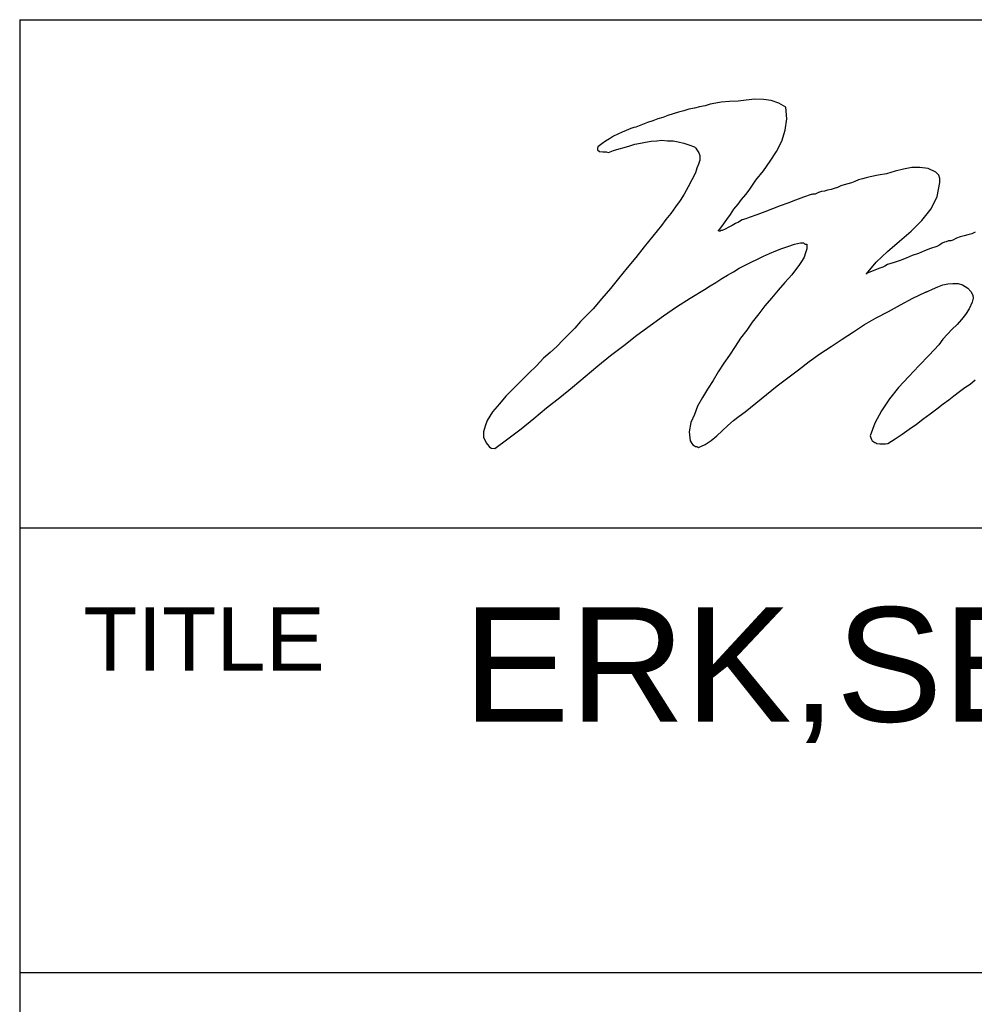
# Model space of a CAD drawing. Header units: inches. Extents: x 5 to 265, y 5 to 171.
# Tile 9 of 212: x 224 to 236, y 17 to 30. Entities that reach past the tile are written whole.
import ezdxf
from ezdxf.enums import TextEntityAlignment as Align

# ---------------------------------------------------------------- set-up
doc = ezdxf.new("R2010")
doc.units = ezdxf.units.IN
doc.header["$LTSCALE"] = 14.96
doc.header["$MEASUREMENT"] = 0
doc.layers.get('0').update_dxf_attribs({"linetype": 'CONTINUOUS'})
doc.layers.add('09_ALL_DETAIL_ITEMS', color=7, linetype='CONTINUOUS')
doc.styles.add('TEXTSTYLE_2', font='arial.ttf')

# ---------------------------------------------------------------- blocks, each defined once
blk = doc.blocks.new('MAP_LOGO_AND_NAME_BL0', base_point=(244, 26.4))
at = {"color": 7, "linetype": 'Continuous'}
for p, q in [((232.692, 28.536), (232.628, 28.517)), ((232.762, 28.549), (232.692, 28.536)), ((232.832, 28.562), (232.762, 28.549)), ((232.935, 28.568), (232.832, 28.562)), ((233.043, 28.574), (232.935, 28.568)), ((233.146, 28.587), (233.043, 28.574)), ((233.254, 28.6), (233.146, 28.587)), ((233.363, 28.594), (233.254, 28.6)), ((233.459, 28.581), (233.363, 28.594)), ((233.555, 28.549), (233.459, 28.581)), ((233.645, 28.498), (233.555, 28.549)), ((232.225, 28.415), (232.161, 28.395)), ((232.295, 28.434), (232.225, 28.415)), ((232.359, 28.453), (232.295, 28.434)), ((232.423, 28.472), (232.359, 28.453)), ((232.493, 28.485), (232.423, 28.472)), ((232.557, 28.504), (232.493, 28.485)), ((232.628, 28.517), (232.557, 28.504)), ((233.657, 28.351), (233.645, 28.498)), ((231.841, 28.28), (231.777, 28.255)), ((231.905, 28.306), (231.841, 28.28)), ((231.969, 28.325), (231.905, 28.306)), ((232.033, 28.351), (231.969, 28.325)), ((232.097, 28.37), (232.033, 28.351)), ((232.161, 28.395), (232.097, 28.37)), ((233.638, 28.21), (233.657, 28.351)), ((231.528, 28.159), (231.476, 28.133)), ((231.585, 28.184), (231.528, 28.159)), ((231.636, 28.203), (231.585, 28.184)), ((231.694, 28.229), (231.636, 28.203)), ((231.707, 28.235), (231.694, 28.229)), ((231.732, 28.242), (231.707, 28.235)), ((231.758, 28.248), (231.732, 28.242)), ((231.777, 28.255), (231.758, 28.248)), ((233.593, 28.069), (233.638, 28.21)), ((231.329, 28.037), (231.278, 27.999)), ((231.374, 28.069), (231.329, 28.037)), ((231.425, 28.101), (231.374, 28.069)), ((231.476, 28.133), (231.425, 28.101)), ((231.681, 28.012), (231.745, 28.031)), ((231.745, 28.031), (231.815, 28.044)), ((231.815, 28.044), (231.879, 28.056)), ((231.879, 28.056), (231.95, 28.069)), ((231.95, 28.069), (232.02, 28.076)), ((232.02, 28.076), (232.084, 28.082)), ((232.084, 28.082), (232.154, 28.076)), ((232.154, 28.076), (232.225, 28.076)), ((232.225, 28.076), (232.289, 28.063)), ((232.289, 28.063), (232.359, 28.044)), ((232.359, 28.044), (232.423, 28.024)), ((232.423, 28.024), (232.493, 27.999)), ((233.529, 27.941), (233.593, 28.069)), ((231.278, 27.992), (231.272, 27.98)), ((231.272, 27.98), (231.272, 27.973)), ((231.272, 27.973), (231.272, 27.96)), ((231.272, 27.96), (231.297, 27.941)), ((231.278, 27.999), (231.278, 27.992)), ((231.297, 27.941), (231.342, 27.935)), ((231.342, 27.935), (231.381, 27.935)), ((231.381, 27.935), (231.413, 27.928)), ((231.413, 27.928), (231.476, 27.954)), ((231.476, 27.954), (231.547, 27.973)), ((231.547, 27.973), (231.611, 27.992)), ((231.611, 27.992), (231.681, 28.012)), ((232.493, 27.999), (232.513, 27.98)), ((232.513, 27.98), (232.532, 27.948)), ((232.532, 27.948), (232.551, 27.922)), ((232.551, 27.922), (232.564, 27.89)), ((233.446, 27.82), (233.529, 27.941)), ((232.545, 27.781), (232.525, 27.73)), ((232.564, 27.833), (232.545, 27.781)), ((232.564, 27.89), (232.564, 27.833)), ((233.363, 27.698), (233.446, 27.82)), ((232.506, 27.673), (232.461, 27.583)), ((232.525, 27.73), (232.506, 27.673)), ((233.267, 27.577), (233.363, 27.698)), ((234.911, 27.66), (234.808, 27.641)), ((235.02, 27.692), (234.911, 27.66)), ((235.128, 27.717), (235.02, 27.692)), ((235.231, 27.737), (235.128, 27.717)), ((235.333, 27.737), (235.231, 27.737)), ((235.435, 27.724), (235.333, 27.737)), ((235.531, 27.679), (235.435, 27.724)), ((235.544, 27.666), (235.531, 27.679)), ((235.57, 27.641), (235.544, 27.666)), ((232.461, 27.583), (232.417, 27.494)), ((233.184, 27.455), (233.267, 27.577)), ((234.425, 27.532), (234.38, 27.519)), ((234.47, 27.545), (234.425, 27.532)), ((234.514, 27.564), (234.47, 27.545)), ((234.559, 27.583), (234.514, 27.564)), ((234.61, 27.596), (234.559, 27.583)), ((234.655, 27.609), (234.61, 27.596)), ((234.706, 27.622), (234.655, 27.609)), ((234.808, 27.641), (234.706, 27.622)), ((235.55, 27.372), (235.582, 27.551)), ((235.582, 27.602), (235.57, 27.641)), ((235.582, 27.551), (235.582, 27.602)), ((232.365, 27.404), (232.314, 27.321)), ((232.417, 27.494), (232.365, 27.404)), ((233.139, 27.398), (233.184, 27.455)), ((233.983, 27.404), (233.971, 27.398)), ((233.996, 27.404), (233.983, 27.404)), ((234.015, 27.404), (233.996, 27.404)), ((234.054, 27.423), (234.015, 27.404)), ((234.092, 27.436), (234.054, 27.423)), ((234.131, 27.442), (234.092, 27.436)), ((234.169, 27.455), (234.131, 27.442)), ((234.214, 27.462), (234.169, 27.455)), ((234.252, 27.474), (234.214, 27.462)), ((234.297, 27.487), (234.252, 27.474)), ((234.335, 27.506), (234.297, 27.487)), ((234.38, 27.519), (234.335, 27.506)), ((232.314, 27.321), (232.257, 27.244)), ((233.043, 27.276), (233.088, 27.334)), ((233.088, 27.334), (233.139, 27.398)), ((233.67, 27.289), (233.574, 27.257)), ((233.766, 27.327), (233.67, 27.289)), ((233.868, 27.366), (233.766, 27.327)), ((233.964, 27.398), (233.868, 27.366)), ((233.971, 27.398), (233.964, 27.398)), ((235.474, 27.219), (235.55, 27.372)), ((232.199, 27.161), (232.135, 27.084)), ((232.257, 27.244), (232.199, 27.161)), ((232.947, 27.148), (232.992, 27.212)), ((232.992, 27.212), (233.043, 27.276)), ((233.382, 27.18), (233.28, 27.142)), ((233.478, 27.219), (233.382, 27.18)), ((233.574, 27.257), (233.478, 27.219)), ((235.358, 27.072), (235.474, 27.219)), ((232.135, 27.084), (232.078, 27.008)), ((232.858, 27.027), (232.903, 27.084)), ((232.903, 27.084), (232.947, 27.148)), ((233.011, 27.033), (232.967, 27.008)), ((233.05, 27.052), (233.011, 27.033)), ((233.095, 27.078), (233.05, 27.052)), ((233.139, 27.091), (233.095, 27.078)), ((233.184, 27.11), (233.139, 27.091)), ((233.28, 27.142), (233.184, 27.11)), ((235.224, 26.937), (235.358, 27.072)), ((232.078, 27.008), (231.969, 26.873)), ((232.794, 26.944), (232.8, 26.95)), ((232.807, 26.937), (232.794, 26.944)), ((232.8, 26.95), (232.807, 26.956)), ((232.807, 26.956), (232.813, 26.963)), ((232.82, 26.937), (232.807, 26.937)), ((232.813, 26.963), (232.858, 27.027)), ((232.832, 26.944), (232.82, 26.937)), ((232.845, 26.944), (232.832, 26.944)), ((232.883, 26.963), (232.845, 26.944)), ((232.928, 26.988), (232.883, 26.963)), ((232.967, 27.008), (232.928, 26.988)), ((235.077, 26.809), (235.224, 26.937)), ((236.03, 26.924), (235.985, 26.905)), ((231.969, 26.873), (231.86, 26.739)), ((233.753, 26.771), (233.83, 26.79)), ((233.83, 26.79), (233.843, 26.79)), ((233.843, 26.79), (233.856, 26.79)), ((233.856, 26.79), (233.868, 26.79)), ((233.868, 26.79), (233.881, 26.777)), ((234.924, 26.681), (235.077, 26.809)), ((235.64, 26.797), (235.614, 26.784)), ((235.665, 26.803), (235.64, 26.797)), ((235.691, 26.816), (235.665, 26.803)), ((235.723, 26.816), (235.691, 26.816)), ((235.749, 26.822), (235.723, 26.816)), ((235.793, 26.848), (235.749, 26.822)), ((235.838, 26.867), (235.793, 26.848)), ((235.889, 26.88), (235.838, 26.867)), ((235.934, 26.892), (235.889, 26.88)), ((235.985, 26.905), (235.934, 26.892)), ((231.86, 26.739), (231.758, 26.605)), ((233.44, 26.656), (233.517, 26.688)), ((233.517, 26.688), (233.593, 26.72)), ((233.593, 26.72), (233.67, 26.745)), ((233.67, 26.745), (233.753, 26.771)), ((233.894, 26.662), (233.875, 26.611)), ((233.881, 26.777), (233.888, 26.771)), ((233.888, 26.771), (233.894, 26.771)), ((233.894, 26.771), (233.907, 26.771)), ((233.907, 26.713), (233.894, 26.662)), ((233.907, 26.771), (233.907, 26.765)), ((233.907, 26.765), (233.907, 26.713)), ((234.783, 26.547), (234.924, 26.681)), ((235.39, 26.688), (235.314, 26.656)), ((235.467, 26.72), (235.39, 26.688)), ((235.544, 26.745), (235.467, 26.72)), ((235.57, 26.758), (235.544, 26.745)), ((235.595, 26.771), (235.57, 26.758)), ((235.614, 26.784), (235.595, 26.771)), ((231.758, 26.605), (231.649, 26.477)), ((233.133, 26.509), (233.21, 26.547)), ((233.21, 26.547), (233.286, 26.585)), ((233.286, 26.585), (233.363, 26.624)), ((233.363, 26.624), (233.44, 26.656)), ((233.849, 26.566), (233.817, 26.515)), ((233.875, 26.611), (233.849, 26.566)), ((234.661, 26.4), (234.783, 26.547)), ((235.007, 26.541), (234.924, 26.515)), ((235.083, 26.566), (235.007, 26.541)), ((235.16, 26.598), (235.083, 26.566)), ((235.237, 26.63), (235.16, 26.598)), ((235.314, 26.656), (235.237, 26.63)), ((231.649, 26.477), (231.54, 26.342)), ((232.909, 26.381), (232.986, 26.426)), ((232.986, 26.426), (233.056, 26.47)), ((233.056, 26.47), (233.133, 26.509)), ((233.753, 26.432), (233.721, 26.387)), ((233.785, 26.47), (233.753, 26.432)), ((233.817, 26.515), (233.785, 26.47)), ((234.7, 26.419), (234.668, 26.406)), ((234.732, 26.432), (234.7, 26.419)), ((234.764, 26.445), (234.732, 26.432)), ((234.796, 26.458), (234.764, 26.445)), ((234.828, 26.47), (234.796, 26.458)), ((234.866, 26.483), (234.828, 26.47)), ((234.892, 26.496), (234.866, 26.483)), ((234.924, 26.515), (234.892, 26.496)), ((231.54, 26.342), (231.438, 26.215)), ((232.692, 26.247), (232.762, 26.291)), ((232.762, 26.291), (232.839, 26.342)), ((232.839, 26.342), (232.909, 26.381)), ((233.632, 26.291), (233.549, 26.195)), ((233.721, 26.387), (233.632, 26.291)), ((234.668, 26.406), (234.661, 26.406)), ((234.661, 26.406), (234.661, 26.4)), ((234.661, 26.4), (234.661, 26.394)), ((234.661, 26.394), (234.661, 26.4)), ((231.438, 26.215), (231.329, 26.087)), ((232.442, 26.093), (232.621, 26.202)), ((232.621, 26.202), (232.692, 26.247)), ((233.549, 26.195), (233.465, 26.093)), ((235.243, 26.093), (235.403, 26.17)), ((235.403, 26.17), (235.41, 26.17)), ((235.41, 26.17), (235.416, 26.176)), ((235.416, 26.176), (235.429, 26.176)), ((235.429, 26.176), (235.435, 26.183)), ((235.435, 26.183), (235.493, 26.208)), ((235.493, 26.208), (235.557, 26.234)), ((235.557, 26.234), (235.621, 26.259)), ((235.621, 26.259), (235.685, 26.272)), ((235.685, 26.272), (235.749, 26.278)), ((235.749, 26.278), (235.813, 26.278)), ((235.813, 26.278), (235.87, 26.259)), ((235.87, 26.259), (235.934, 26.221)), ((235.934, 26.221), (235.972, 26.176)), ((235.972, 26.176), (235.998, 26.131)), ((231.329, 26.087), (231.221, 25.959)), ((232.27, 25.984), (232.442, 26.093)), ((233.465, 26.093), (233.382, 25.997)), ((235.09, 26.01), (235.243, 26.093)), ((235.992, 26.042), (235.953, 25.959)), ((236.004, 26.093), (235.992, 26.042)), ((235.998, 26.131), (236.004, 26.093)), ((231.221, 25.959), (231.144, 25.882)), ((232.103, 25.869), (232.27, 25.984)), ((233.382, 25.997), (233.306, 25.895)), ((234.783, 25.844), (234.936, 25.927)), ((234.936, 25.927), (235.09, 26.01)), ((235.953, 25.959), (235.908, 25.888)), ((231.061, 25.799), (230.99, 25.716)), ((231.144, 25.882), (231.061, 25.799)), ((231.937, 25.748), (232.103, 25.869)), ((233.222, 25.792), (233.152, 25.69)), ((233.306, 25.895), (233.222, 25.792)), ((234.636, 25.76), (234.783, 25.844)), ((235.857, 25.824), (235.8, 25.76)), ((235.908, 25.888), (235.857, 25.824)), ((230.99, 25.716), (230.914, 25.639)), ((231.771, 25.626), (231.937, 25.748)), ((233.152, 25.69), (233.075, 25.588)), ((234.354, 25.575), (234.495, 25.671)), ((234.495, 25.671), (234.636, 25.76)), ((235.736, 25.697), (235.678, 25.639)), ((235.8, 25.76), (235.736, 25.697)), ((230.837, 25.562), (230.76, 25.485)), ((230.914, 25.639), (230.837, 25.562)), ((231.604, 25.498), (231.771, 25.626)), ((233.075, 25.588), (233.005, 25.485)), ((234.214, 25.485), (234.354, 25.575)), ((235.621, 25.575), (235.57, 25.505)), ((235.678, 25.639), (235.621, 25.575)), ((230.76, 25.485), (230.677, 25.409)), ((231.438, 25.37), (231.604, 25.498)), ((233.005, 25.485), (232.935, 25.377)), ((234.073, 25.39), (234.214, 25.485)), ((235.57, 25.505), (235.448, 25.377)), ((230.594, 25.338), (230.504, 25.242)), ((230.677, 25.409), (230.594, 25.338)), ((231.278, 25.242), (231.438, 25.37)), ((232.935, 25.377), (232.864, 25.274)), ((233.939, 25.294), (234.073, 25.39)), ((235.448, 25.377), (235.32, 25.242)), ((230.504, 25.242), (230.408, 25.147)), ((231.118, 25.108), (231.278, 25.242)), ((232.864, 25.274), (232.794, 25.166)), ((233.67, 25.089), (233.804, 25.191)), ((233.804, 25.191), (233.939, 25.294)), ((235.32, 25.242), (235.192, 25.108)), ((230.313, 25.051), (230.217, 24.955)), ((230.408, 25.147), (230.313, 25.051)), ((230.958, 24.974), (231.118, 25.108)), ((232.73, 25.057), (232.66, 24.948)), ((232.794, 25.166), (232.73, 25.057)), ((233.536, 24.987), (233.67, 25.089)), ((235.192, 25.108), (235.064, 24.967)), ((235.966, 25.012), (236.03, 25.063)), ((230.217, 24.955), (230.121, 24.859)), ((230.799, 24.84), (230.958, 24.974)), ((232.66, 24.948), (232.596, 24.84)), ((233.401, 24.878), (233.536, 24.987)), ((235.064, 24.967), (234.949, 24.827)), ((235.832, 24.916), (235.896, 24.967)), ((235.896, 24.967), (235.966, 25.012)), ((230.121, 24.859), (230.038, 24.763)), ((230.632, 24.712), (230.799, 24.84)), ((232.596, 24.84), (232.532, 24.731)), ((233.267, 24.769), (233.401, 24.878)), ((234.949, 24.827), (234.847, 24.673)), ((235.627, 24.763), (235.697, 24.814)), ((235.697, 24.814), (235.761, 24.865)), ((235.761, 24.865), (235.832, 24.916)), ((230.038, 24.763), (229.954, 24.66)), ((230.472, 24.577), (230.632, 24.712)), ((232.532, 24.731), (232.493, 24.628)), ((233.133, 24.66), (233.267, 24.769)), ((235.461, 24.635), (235.544, 24.699)), ((235.544, 24.699), (235.627, 24.763)), ((229.954, 24.66), (229.884, 24.552)), ((230.313, 24.449), (230.472, 24.577)), ((232.493, 24.628), (232.449, 24.526)), ((232.986, 24.552), (233.056, 24.609)), ((233.056, 24.609), (233.133, 24.66)), ((234.847, 24.673), (234.764, 24.52)), ((235.288, 24.507), (235.371, 24.571)), ((235.371, 24.571), (235.461, 24.635)), ((229.858, 24.481), (229.839, 24.411)), ((229.884, 24.552), (229.858, 24.481)), ((230.146, 24.322), (230.313, 24.449)), ((232.449, 24.526), (232.429, 24.411)), ((232.845, 24.424), (232.915, 24.488)), ((232.915, 24.488), (232.986, 24.552)), ((234.764, 24.52), (234.706, 24.36)), ((235.109, 24.379), (235.199, 24.443)), ((235.199, 24.443), (235.288, 24.507)), ((229.839, 24.411), (229.839, 24.341)), ((229.839, 24.341), (229.871, 24.27)), ((229.98, 24.2), (230.146, 24.322)), ((232.429, 24.411), (232.442, 24.296)), ((232.704, 24.302), (232.775, 24.36)), ((232.775, 24.36), (232.845, 24.424)), ((234.706, 24.36), (234.713, 24.334)), ((234.713, 24.334), (234.725, 24.315)), ((234.725, 24.315), (234.732, 24.296)), ((234.93, 24.264), (235.02, 24.322)), ((235.02, 24.322), (235.109, 24.379)), ((229.871, 24.27), (229.89, 24.251)), ((229.89, 24.251), (229.91, 24.226)), ((229.91, 24.226), (229.935, 24.206)), ((229.935, 24.206), (229.98, 24.2)), ((232.442, 24.296), (232.449, 24.283)), ((232.449, 24.283), (232.461, 24.264)), ((232.461, 24.264), (232.474, 24.245)), ((232.474, 24.245), (232.493, 24.232)), ((232.493, 24.232), (232.506, 24.226)), ((232.506, 24.226), (232.519, 24.226)), ((232.519, 24.226), (232.532, 24.219)), ((232.532, 24.219), (232.545, 24.213)), ((232.545, 24.213), (232.628, 24.251)), ((232.628, 24.251), (232.704, 24.302)), ((234.732, 24.296), (234.738, 24.29)), ((234.738, 24.29), (234.751, 24.283)), ((234.751, 24.283), (234.764, 24.277)), ((234.764, 24.277), (234.776, 24.27)), ((234.776, 24.27), (234.789, 24.264)), ((234.789, 24.264), (234.828, 24.258)), ((234.828, 24.258), (234.86, 24.258)), ((234.86, 24.258), (234.898, 24.258)), ((234.898, 24.258), (234.93, 24.264))]:
    blk.add_line(p, q, dxfattribs=at)

msp = doc.modelspace()

# ---------------------------------------------------------------- linework, layer by layer
at = {"color": 7, "linetype": 'Continuous'}
for p, q in [((224, 29.6), (264, 29.6)), ((224, 29.6), (224, 8)), ((224, 23.2), (264, 23.2)), ((224, 17.6), (264, 17.6))]:
    msp.add_line(p, q, dxfattribs=at)

# ---------------------------------------------------------------- block references
msp.add_blockref('MAP_LOGO_AND_NAME_BL0', (244, 26.4), dxfattribs=at)

# ---------------------------------------------------------------- texts
at = {"layer": '09_ALL_DETAIL_ITEMS', "color": 7, "linetype": 'Continuous', "style": 'TEXTSTYLE_2'}
msp.add_text('TITLE', height=0.8, dxfattribs=at).set_placement((224.8, 21.4))
msp.add_text('ERK,SERIES,MULTIBAY,RACK', height=1.44, dxfattribs=at).set_placement((244, 20.76), align=Align.CENTER)

doc.saveas('drawing.dxf')
